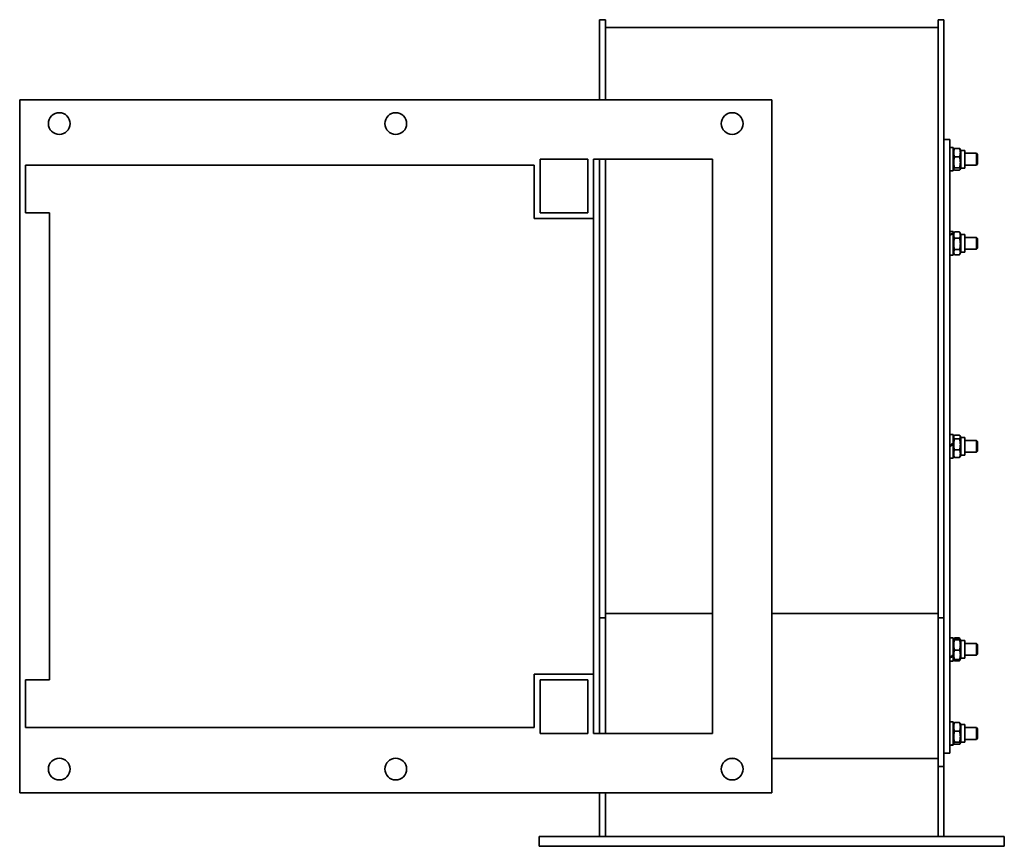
# Model space of a CAD drawing. Header units: millimetres. Extents: x 381 to 879, y 237 to 654.
import ezdxf

# ---------------------------------------------------------------- set-up
doc = ezdxf.new("R2010")
doc.units = ezdxf.units.MM
doc.header["$LTSCALE"] = 3
doc.layers.add('Krawędzie widoczne(ISO)', color=7, linetype='Continuous', lineweight=35, true_color=0x262659)

msp = doc.modelspace()

# ---------------------------------------------------------------- linework, layer by layer
at = {"layer": 'Krawędzie widoczne(ISO)'}
for p, q in [((674.25, 628.66), (674.25, 654.24)), ((677.25, 654.24), (674.25, 654.24)), ((677.25, 654.24), (677.25, 628.66)), ((845.25, 628.66), (845.25, 654.24)), ((848.25, 654.24), (845.25, 654.24)), ((848.25, 654.24), (848.25, 628.66)), ((677.25, 650.24), (845.25, 650.24)), ((674.25, 613.76), (674.25, 628.66)), ((677.25, 628.66), (677.25, 613.76)), ((845.25, 447.49), (845.25, 628.66)), ((848.25, 628.66), (848.25, 447.49)), ((381.25, 613.76), (761.25, 613.76)), ((381.25, 613.76), (381.25, 263.76)), ((761.25, 613.76), (761.25, 263.76)), ((851.25, 593.76), (848.25, 593.76)), ((851.25, 283.76), (851.25, 593.76)), ((852.85, 589.66), (851.36, 589.66)), ((852.85, 577.86), (852.85, 589.66)), ((852.85, 588.21), (853.23, 588.86)), ((853.61, 589.23), (856.09, 589.23)), ((856.85, 588.21), (856.47, 588.86)), ((856.85, 588.21), (856.85, 579.31)), ((856.85, 588.21), (858.85, 588.21)), ((858.85, 588.21), (858.85, 579.31)), ((668.25, 583.76), (644.25, 583.76)), ((644.25, 556.76), (644.25, 583.76)), ((668.25, 583.76), (668.25, 556.76)), ((731.25, 583.76), (671.25, 583.76)), ((671.25, 553.76), (671.25, 583.76)), ((674.25, 563.76), (674.25, 583.76)), ((677.25, 583.76), (677.25, 447.49)), ((731.25, 293.76), (731.25, 583.76)), ((853.61, 584.91), (856.09, 584.91)), ((858.85, 586.76), (864.64, 586.76)), ((864.64, 580.76), (864.64, 586.76)), ((865.25, 586.14), (864.64, 586.76)), ((865.25, 586.14), (865.25, 581.37)), ((384.25, 580.76), (641.25, 580.76)), ((384.25, 556.76), (384.25, 580.76)), ((641.25, 553.76), (641.25, 580.76)), ((852.85, 577.86), (851.25, 577.86)), ((852.85, 579.31), (853.23, 578.65)), ((853.61, 579.43), (856.09, 579.43)), ((853.61, 578.28), (856.09, 578.28)), ((856.85, 579.31), (856.47, 578.65)), ((856.85, 579.31), (858.85, 579.31)), ((858.85, 580.76), (864.64, 580.76)), ((865.25, 581.37), (864.64, 580.76)), ((674.25, 563.76), (674.25, 540.14)), ((396.25, 556.76), (384.25, 556.76)), ((396.25, 556.76), (396.25, 320.76)), ((641.25, 553.76), (671.25, 553.76)), ((668.25, 556.76), (644.25, 556.76)), ((671.25, 553.76), (671.25, 323.76)), ((852.85, 547.19), (851.25, 547.19)), ((852.85, 546.38), (852.85, 547.19)), ((852.85, 545.74), (853.51, 546.88)), ((852.85, 546.38), (852.85, 546.02)), ((852.85, 535.39), (852.85, 546.02)), ((853.61, 547.05), (856.09, 547.05)), ((853.61, 543.87), (856.09, 543.87)), ((856.85, 545.74), (856.19, 546.88)), ((856.85, 545.74), (856.85, 536.84)), ((856.85, 545.74), (858.85, 545.74)), ((858.85, 545.74), (858.85, 536.84)), ((858.85, 544.29), (864.64, 544.29)), ((864.64, 538.29), (864.64, 544.29)), ((865.25, 543.67), (864.64, 544.29)), ((865.25, 543.67), (865.25, 538.9)), ((674.25, 447.49), (674.25, 540.14)), ((853.61, 538.1), (856.09, 538.1)), ((858.85, 538.29), (864.64, 538.29)), ((865.25, 538.9), (864.64, 538.29)), ((852.85, 535.39), (851.25, 535.39)), ((852.85, 536.84), (853.51, 535.7)), ((853.61, 535.52), (856.09, 535.52)), ((856.85, 536.84), (856.19, 535.7)), ((856.85, 536.84), (858.85, 536.84)), ((674.25, 376.57), (674.25, 447.49)), ((677.25, 447.49), (677.25, 352.1)), ((845.25, 352.1), (845.25, 447.49)), ((848.25, 447.49), (848.25, 352.1)), ((852.85, 444.66), (851.25, 444.66)), ((852.85, 440.25), (852.85, 444.66)), ((852.85, 443.21), (853.32, 444.03)), ((853.61, 444.41), (856.09, 444.41)), ((856.85, 443.21), (856.38, 444.03)), ((856.85, 443.21), (856.85, 434.31)), ((856.85, 443.21), (858.85, 443.21)), ((858.85, 443.21), (858.85, 434.31)), ((852.85, 440.25), (852.85, 439.96)), ((852.85, 439.96), (852.85, 439.62)), ((852.85, 432.86), (852.85, 439.62)), ((853.61, 442.58), (856.09, 442.58)), ((858.85, 441.76), (864.64, 441.76)), ((864.64, 435.76), (864.64, 441.76)), ((865.25, 441.14), (864.64, 441.76)), ((865.25, 441.14), (865.25, 436.37)), ((852.85, 432.86), (851.25, 432.86)), ((852.85, 434.31), (853.32, 433.49)), ((853.61, 436.93), (856.09, 436.93)), ((853.61, 433.1), (856.09, 433.1)), ((856.85, 434.31), (856.38, 433.49)), ((856.85, 434.31), (858.85, 434.31)), ((858.85, 435.76), (864.64, 435.76)), ((865.25, 436.37), (864.64, 435.76)), ((674.25, 376.57), (674.25, 313.76)), ((677.25, 354.34), (731.25, 354.34)), ((761.25, 354.34), (845.25, 354.34)), ((677.25, 352.1), (674.25, 352.1)), ((677.25, 352.1), (677.25, 293.76)), ((848.25, 352.1), (845.25, 352.1)), ((845.25, 277.11), (845.25, 352.1)), ((848.25, 352.1), (848.25, 277.11)), ((852.85, 342.13), (851.25, 342.13)), ((852.85, 333.24), (852.85, 342.13)), ((852.85, 340.68), (853.17, 341.24)), ((853.17, 341.24), (853.51, 341.81)), ((853.61, 341.99), (856.09, 341.99)), ((853.61, 341.39), (856.09, 341.39)), ((853.61, 341.04), (856.09, 341.04)), ((856.53, 341.24), (856.19, 341.81)), ((856.85, 340.68), (856.53, 341.24)), ((856.85, 340.68), (856.85, 331.78)), ((856.85, 340.68), (858.85, 340.68)), ((858.85, 340.68), (858.85, 331.78)), ((858.85, 339.23), (864.64, 339.23)), ((864.64, 333.23), (864.64, 339.23)), ((865.25, 338.61), (864.64, 339.23)), ((865.25, 338.61), (865.25, 333.84)), ((853.61, 335.88), (856.09, 335.88)), ((865.25, 333.84), (864.64, 333.23)), ((852.85, 330.33), (851.25, 330.33)), ((852.85, 333.24), (852.85, 332.71)), ((852.85, 330.33), (852.85, 332.71)), ((852.85, 331.78), (853.17, 331.22)), ((853.17, 331.22), (853.51, 330.64)), ((853.61, 331.06), (856.09, 331.06)), ((853.61, 330.46), (856.09, 330.46)), ((856.53, 331.22), (856.19, 330.64)), ((856.85, 331.78), (856.53, 331.22)), ((856.85, 331.78), (858.85, 331.78)), ((858.85, 333.23), (864.64, 333.23)), ((641.25, 323.76), (641.25, 296.76)), ((671.25, 323.76), (641.25, 323.76)), ((671.25, 323.76), (671.25, 293.76)), ((384.25, 320.76), (396.25, 320.76)), ((384.25, 296.76), (384.25, 320.76)), ((644.25, 293.76), (644.25, 320.76)), ((644.25, 320.76), (668.25, 320.76)), ((668.25, 320.76), (668.25, 293.76)), ((674.25, 293.76), (674.25, 313.76)), ((852.85, 299.66), (851.25, 299.66)), ((852.85, 288.05), (852.85, 299.66)), ((852.85, 298.21), (853.23, 298.86)), ((853.61, 299.23), (856.09, 299.23)), ((856.85, 298.21), (856.47, 298.86)), ((641.25, 296.76), (384.25, 296.76)), ((668.25, 293.76), (644.25, 293.76)), ((731.25, 293.76), (671.25, 293.76)), ((853.61, 294.91), (856.09, 294.91)), ((856.85, 298.21), (856.85, 289.31)), ((856.85, 298.21), (858.85, 298.21)), ((858.85, 298.21), (858.85, 289.31)), ((858.85, 296.76), (864.64, 296.76)), ((864.64, 290.76), (864.64, 296.76)), ((865.25, 296.14), (864.64, 296.76)), ((865.25, 296.14), (865.25, 291.37)), ((852.85, 289.31), (853.23, 288.65)), ((853.61, 289.43), (856.09, 289.43)), ((856.85, 289.31), (856.47, 288.65)), ((856.85, 289.31), (858.85, 289.31)), ((858.85, 290.76), (864.64, 290.76)), ((865.25, 291.37), (864.64, 290.76)), ((851.25, 283.76), (848.25, 283.76)), ((852.85, 287.86), (851.36, 287.86)), ((852.85, 288.05), (852.85, 287.92)), ((852.85, 287.86), (852.85, 287.92)), ((853.61, 288.28), (856.09, 288.28)), ((739.97, 281.11), (742.53, 281.11)), ((761.25, 281.11), (845.25, 281.11)), ((845.25, 277.11), (845.25, 272.7)), ((848.25, 277.11), (845.25, 277.11)), ((848.25, 272.7), (848.25, 277.11)), ((845.25, 272.7), (845.25, 241.76)), ((848.25, 241.76), (848.25, 272.7)), ((761.25, 263.76), (381.25, 263.76)), ((674.25, 263.76), (674.25, 241.76)), ((677.25, 241.76), (677.25, 263.76)), ((643.75, 241.76), (649.75, 241.76)), ((643.75, 241.76), (643.75, 236.76)), ((872.75, 241.76), (649.75, 241.76)), ((872.75, 241.76), (878.75, 241.76)), ((878.75, 236.76), (878.75, 241.76)), ((649.75, 236.76), (643.75, 236.76)), ((872.75, 236.76), (649.75, 236.76)), ((878.75, 236.76), (872.75, 236.76))]:
    msp.add_line(p, q, dxfattribs=at)
for centre in [(401.25, 601.76), (571.25, 601.76), (741.25, 601.76), (401.25, 275.76), (571.25, 275.76), (741.25, 275.76)]:
    msp.add_circle(centre, 5.5, dxfattribs=at)
for centre, major_axis, ratio, start_param, end_param in [((853.4, 583.76), (10.17, -1.71), 0.554956, 1.864923, 1.876217), ((852.3, 541.29), (10.07, 4.04), 0.427044, 1.346965, 1.503741), ((853.4, 541.29), (10.07, 4.04), 0.427044, 1.455493, 1.61363), ((852.3, 438.76), (10.21, 5.83), 0.087153, 1.466769, 1.623545), ((852.3, 438.76), (5.62, 3.21), 0.087153, 1.422412, 1.707891), ((853.4, 438.76), (10.21, 5.83), 0.087153, 1.575297, 1.733434), ((852.3, 336.23), (10.13, 5.31), 0.2543, 4.477403, 4.634178), ((853.4, 336.23), (10.13, 5.31), 0.2543, 4.367514, 4.52565), ((852.3, 293.76), (10.17, 1.71), 0.554956, 4.516857, 4.673632), ((853.4, 293.76), (10.17, 1.71), 0.554956, 4.406968, 4.565105)]:
    msp.add_ellipse(centre, major_axis=major_axis, ratio=ratio, start_param=start_param, end_param=end_param, dxfattribs=at)
for points, weights in [([(853.61, 589.23), (852.78, 587.07), (853.61, 584.91)], [1, 1.15470053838, 1]), ([(853.23, 588.86), (853.33, 589.03), (853.61, 589.23)], [1.0663834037, 1.04822485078, 1]), ([(856.09, 589.23), (856.37, 589.03), (856.47, 588.86)], [1, 1.04822485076, 1.06638340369]), ([(856.09, 584.91), (856.92, 587.07), (856.09, 589.23)], [1, 1.15470053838, 1]), ([(853.61, 584.91), (852.78, 582.17), (853.61, 579.43)], [1, 1.15470053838, 1]), ([(856.09, 579.43), (856.92, 582.17), (856.09, 584.91)], [1, 1.15470053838, 1]), ([(853.61, 579.43), (852.78, 578.86), (853.61, 578.28)], [1, 1.15470053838, 1]), ([(856.09, 578.28), (856.92, 578.86), (856.09, 579.43)], [1, 1.15470053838, 1]), ([(853.61, 547.05), (852.78, 545.46), (853.61, 543.87)], [1, 1.15470053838, 1]), ([(853.32, 546.38), (853.05, 546.29), (853.27, 546.2)], [1.0488459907, 1.10042106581, 1.05867722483]), ([(853.61, 543.87), (852.78, 540.98), (853.61, 538.1)], [1, 1.15470053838, 1]), ([(853.51, 546.88), (853.56, 546.96), (853.61, 547.05)], [1.01751062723, 1.00931636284, 1]), ([(856.09, 547.05), (856.14, 546.96), (856.19, 546.88)], [1, 1.00931636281, 1.01751062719]), ([(856.09, 543.87), (856.92, 545.46), (856.09, 547.05)], [1, 1.15470053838, 1]), ([(856.09, 538.1), (856.92, 540.98), (856.09, 543.87)], [1, 1.15470053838, 1]), ([(853.61, 538.1), (852.78, 536.81), (853.61, 535.52)], [1, 1.15470053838, 1]), ([(856.09, 535.52), (856.92, 536.81), (856.09, 538.1)], [1, 1.15470053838, 1]), ([(853.61, 444.41), (852.78, 443.5), (853.61, 442.58)], [1, 1.15470053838, 1]), ([(856.09, 442.58), (856.92, 443.5), (856.09, 444.41)], [1, 1.15470053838, 1]), ([(853.61, 442.58), (852.78, 439.76), (853.61, 436.93)], [1, 1.15470053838, 1]), ([(856.09, 436.93), (856.92, 439.76), (856.09, 442.58)], [1, 1.15470053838, 1]), ([(853.61, 436.93), (852.78, 435.01), (853.61, 433.1)], [1, 1.15470053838, 1]), ([(853.61, 433.1), (853.43, 433.3), (853.32, 433.49)], [1, 1.03039482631, 1.04884599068]), ([(856.09, 433.1), (856.92, 435.01), (856.09, 436.93)], [1, 1.15470053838, 1]), ([(856.38, 433.49), (856.27, 433.3), (856.09, 433.1)], [1.04884599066, 1.03039482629, 1]), ([(853.61, 341.39), (852.78, 341.22), (853.61, 341.04)], [1, 1.15470053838, 1]), ([(853.61, 341.04), (852.78, 338.46), (853.61, 335.88)], [1, 1.15470053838, 1]), ([(853.61, 341.99), (853.43, 341.64), (853.32, 341.32)], [1, 1.0303948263, 1.04884599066]), ([(853.51, 341.81), (853.56, 341.9), (853.61, 341.99)], [1.01751062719, 1.00931636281, 1]), ([(856.09, 341.99), (856.14, 341.9), (856.19, 341.81)], [1, 1.00931636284, 1.01751062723]), ([(856.38, 341.32), (856.27, 341.64), (856.09, 341.99)], [1.04884599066, 1.03039482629, 1]), ([(856.09, 341.04), (856.92, 341.22), (856.09, 341.39)], [1, 1.15470053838, 1]), ([(856.09, 335.88), (856.92, 338.46), (856.09, 341.04)], [1, 1.15470053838, 1]), ([(853.61, 335.88), (852.78, 333.47), (853.61, 331.06)], [1, 1.15470053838, 1]), ([(856.09, 331.06), (856.92, 333.47), (856.09, 335.88)], [1, 1.15470053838, 1]), ([(853.61, 331.06), (853.21, 331.14), (853.17, 331.22)], [1, 1.06858728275, 1.07635751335]), ([(853.27, 331.15), (853.38, 330.83), (853.61, 330.46)], [1.05867722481, 1.03934546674, 1]), ([(856.53, 331.22), (856.49, 331.14), (856.09, 331.06)], [1.07635751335, 1.06858728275, 1]), ([(856.09, 330.46), (856.32, 330.83), (856.43, 331.15)], [1, 1.03934546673, 1.05867722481]), ([(853.61, 299.23), (852.78, 297.07), (853.61, 294.91)], [1, 1.15470053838, 1]), ([(853.23, 298.86), (853.33, 299.03), (853.61, 299.23)], [1.06638340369, 1.04822485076, 1]), ([(856.09, 294.91), (856.92, 297.07), (856.09, 299.23)], [1, 1.15470053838, 1]), ([(856.09, 299.23), (856.37, 299.03), (856.47, 298.86)], [1, 1.04822485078, 1.0663834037]), ([(853.61, 294.91), (852.78, 292.17), (853.61, 289.43)], [1, 1.15470053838, 1]), ([(856.09, 289.43), (856.92, 292.17), (856.09, 294.91)], [1, 1.15470053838, 1]), ([(853.61, 289.43), (852.78, 288.86), (853.61, 288.28)], [1, 1.15470053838, 1]), ([(856.09, 288.28), (856.92, 288.86), (856.09, 289.43)], [1, 1.15470053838, 1])]:
    msp.add_rational_spline(points, weights, degree=2, dxfattribs=at)

doc.saveas('drawing.dxf')
